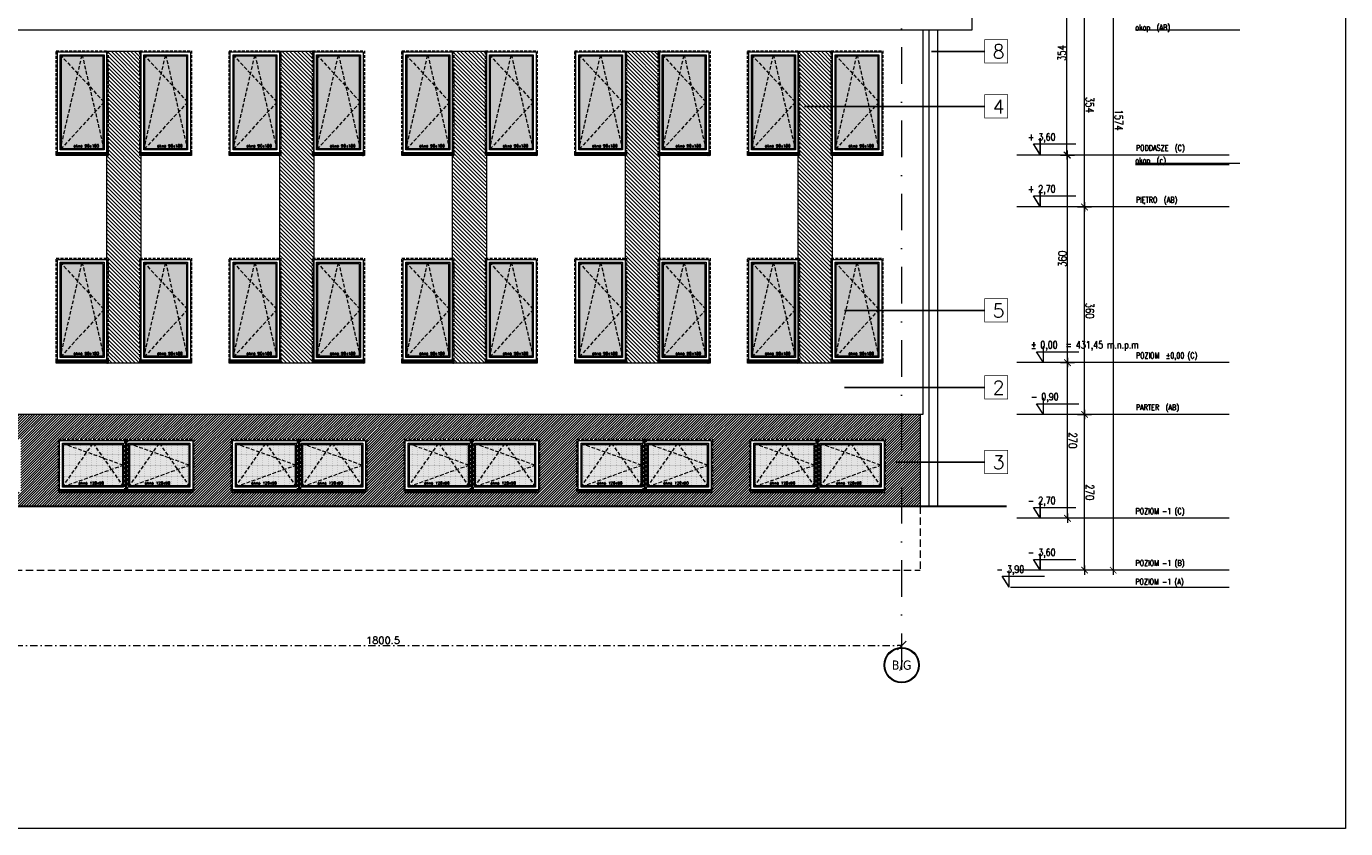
# Model space of a CAD drawing. Header units: millimetres. Extents: x 28291 to 177760, y -399809 to -170937.
# Tile 80 of 256: x 62292 to 64582, y -202902 to -201511. Entities that reach past the tile are written whole.
import ezdxf
from ezdxf.enums import TextEntityAlignment as Align

# ---------------------------------------------------------------- set-up
doc = ezdxf.new("R2010")
doc.units = ezdxf.units.MM
for name, pattern in [('CACHE', [9.525, 6.35, -3.175]), ('CARKOVANA', [7.5, 5, -2.5]), ('DASHDOT', [25.4, 12.7, -6.35, 0, -6.35]), ('HIDDEN', [9.525, 6.35, -3.175])]:
    doc.linetypes.add(name, pattern=pattern)
doc.layers.get('0').update_dxf_attribs({"lineweight": 0})
for name, color, linetype, lineweight, true_color in [('!! 0_ Istn-okna - wymienione', 9, 'Continuous', 13, 0x808080), ('!! 1_ELEWACJA KOLOR', 7, 'Continuous', 13, 0x6888bb), ('!! 2_ELEWACJA COKÓŁ', 9, 'Continuous', 13, 0x808080)]:
    doc.layers.add(name, color=color, linetype=linetype, lineweight=lineweight, true_color=true_color)
for name, color, linetype, lineweight in [('!! 0_ Istn-sciany', 3, 'Continuous', 30), ('!! 0_ WIDOK ELEWACJA', 4, 'Continuous', 0), ('!! 0_Istn-cienka', 4, 'Continuous', 9), ('!! 0_Osie', 1, 'DASHDOT', 13), ('!! 1  WYDZIELENIE PPOŻ', 252, 'Continuous', 0), ('!! 1_Hatch dach', 252, 'Continuous', 5), ('!! 2_NOWE OKNA WIDOk - remont', 140, 'Continuous', 5), ('!! 2_posadzki winyle 2', 43, 'Continuous', 9), ('!! 2_TYNK OBRYS', 252, 'Continuous', 13), ('0-osie-liniA', 14, 'DASHDOT', 5), ('0-osie-tx', 66, 'Continuous', 9), ('0-rzedne-blok', 62, 'Continuous', 13)]:
    doc.layers.add(name, color=color, linetype=linetype, lineweight=lineweight)
for name, color, linetype, lineweight, plot in [('!! 0_bloki rzędnych', 7, 'Continuous', 0, False), ('!! 0_ramki', 66, 'Continuous', 9, False), ('ND', 240, 'Continuous', 0, False)]:
    doc.layers.add(name, color=color, linetype=linetype, lineweight=lineweight, plot=plot)
doc.layers.add('!!_1  OPISY ELEWACJE', color=250, linetype='Continuous')
doc.styles.add('DEUTSCH', font='SIMPLEX8')
doc.styles.add('SIMPLEX', font='simplex.shx', dxfattribs={"width": 0.77})
doc.styles.add('TAHOMA', font='tahoma.ttf')
doc.styles.add('TXT', font='simplex.shx')
doc.dimstyles.new('DIM50', dxfattribs={"dimscale": 5, "dimtxt": 2.5, "dimasz": 1.5, "dimexe": 0, "dimexo": 0, "dimgap": 0.5, "dimtad": 1, "dimdec": 4, "dimrnd": 0.5, "dimdsep": 46, "dimtxsty": 'TXT', "dimblk1": 'TICK1', "dimblk2": 'TICK1', "dimsah": 1, "dimcen": 0, "dimse1": 1, "dimse2": 1, "dimclrd": 1, "dimclre": 7, "dimclrt": 9, "dimadec": 0, "dimazin": 0, "dimtfac": 1, "dimtdec": 4, "dimtmove": 2, "dimatfit": 3, "dimldrblk": 'TICK1', "dimfxl": 1, "dimtolj": 1, "dimarcsym": 0})
doc.dimstyles.new('OL PB 100', dxfattribs={"dimscale": 4, "dimtxt": 3.5, "dimasz": 0.2, "dimexe": 10, "dimexo": 10, "dimgap": 0.5, "dimtad": 1, "dimdec": 1, "dimrnd": 0.5, "dimzin": 9, "dimdsep": 46, "dimtxsty": 'SIMPLEX', "dimblk": 'thick_MSz', "dimcen": 0.05, "dimdle": 8, "dimse1": 1, "dimse2": 1, "dimclrd": 256, "dimclre": 256, "dimclrt": 3, "dimadec": 1, "dimazin": 2, "dimtfac": 1, "dimtdec": 1, "dimtix": 1, "dimtofl": 0, "dimtmove": 2, "dimatfit": 3, "dimldrblk": 'thick_MSz', "dimfxl": 10, "dimfxlon": 1, "dimtolj": 1, "dimlwd": -1, "dimlwe": -1, "dimarcsym": 0})
pattern_1 = [(315, (4038.4983, 39195.6034), (3.367596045, 3.367596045), [])]

# ---------------------------------------------------------------- blocks, each defined once
blk = doc.blocks.new('thick_MSz')
for p, q in [((-10, 0), (10, 0)), ((0, 15), (0, -15))]:
    blk.add_line(p, q)
at = {"const_width": 2, "elevation": 2}
blk.add_lwpolyline([(-7.1, -7.1), (7.1, 7.1)], dxfattribs=at)
blk = doc.blocks.new('*D3793')
at = {"layer": 'DEFPOINTS', "color": 0, "ltscale": 100, "transparency": 16777216}
for p in [(15576.3, 8739.9), (15576.3, 8648.5), (15846.3, 8648.5)]:
    blk.add_point(p, dxfattribs=at)
at = {"layer": 'ND', "ltscale": 100, "transparency": 16777216}
blk.add_line((15845.5, 8739.9), (15577.1, 8739.9), dxfattribs=at)
at = {"layer": 'ND', "ltscale": 100, "transparency": 16777216, "xscale": 0.8, "yscale": 0.8, "zscale": 0.8}
for p, rotation in [((15576.3, 8739.9), 180.0000000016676), ((15846.3, 8739.9), 1.667546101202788e-09)]:
    blk.add_blockref('thick_MSz', p, dxfattribs=dict(at, rotation=rotation))
at = {"layer": 'ND', "color": 3, "ltscale": 100, "transparency": 16777216, "insert": (15711.3, 8748.9), "char_height": 14, "attachment_point": 5, "rotation": 0, "style": 'SIMPLEX'}
blk.add_mtext('\\A1;270', dxfattribs=at)
blk = doc.blocks.new('D_kota')
for p, q in [((8.7, 0), (8.7, 23)), ((-0.8, 15), (8.7, 15)), ((8.7, 0), (-0.8, 15))]:
    blk.add_line(p, q)
blk.add_lwpolyline([(-0.8, 15), (57.9, 15)])
at = {"style": 'DEUTSCH', "width": 0.8}
blk.add_attdef('POZ.ARCH', (7.3, 19.7), '', height=10, dxfattribs=at)
blk = doc.blocks.new('*D3794')
at = {"layer": 'DEFPOINTS', "color": 0, "ltscale": 100, "transparency": 16777216}
for p in [(15846.3, 8789.5), (14272.3, 8752.2), (15846.3, 8606.6)]:
    blk.add_point(p, dxfattribs=at)
at = {"layer": 'ND', "ltscale": 100, "transparency": 16777216}
blk.add_line((14273.1, 8789.5), (15845.5, 8789.5), dxfattribs=at)
at = {"layer": 'ND', "ltscale": 100, "transparency": 16777216, "xscale": 0.8, "yscale": 0.8, "zscale": 0.8}
for p, rotation in [((14272.3, 8789.5), 180.0000000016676), ((15846.3, 8789.5), 1.667517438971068e-09)]:
    blk.add_blockref('thick_MSz', p, dxfattribs=dict(at, rotation=rotation))
at = {"layer": 'ND', "color": 3, "ltscale": 100, "transparency": 16777216, "insert": (15065.7, 8799.5), "char_height": 14, "attachment_point": 5, "rotation": 0, "style": 'SIMPLEX'}
blk.add_mtext('\\A1;1574', dxfattribs=at)
blk = doc.blocks.new('*D3795')
at = {"layer": 'DEFPOINTS', "color": 0, "ltscale": 100, "transparency": 16777216}
for p in [(15216.3, 8739.9), (15216.3, 8648.5), (15576.3, 8648.5)]:
    blk.add_point(p, dxfattribs=at)
at = {"layer": 'ND', "ltscale": 100, "transparency": 16777216}
blk.add_line((15575.5, 8739.9), (15217.1, 8739.9), dxfattribs=at)
at = {"layer": 'ND', "ltscale": 100, "transparency": 16777216, "xscale": 0.8, "yscale": 0.8, "zscale": 0.8}
for p, rotation in [((15216.3, 8739.9), 180.0000000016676), ((15576.3, 8739.9), 1.667546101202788e-09)]:
    blk.add_blockref('thick_MSz', p, dxfattribs=dict(at, rotation=rotation))
at = {"layer": 'ND', "color": 3, "ltscale": 100, "transparency": 16777216, "insert": (15396.3, 8748.9), "char_height": 14, "attachment_point": 5, "rotation": 0, "style": 'SIMPLEX'}
blk.add_mtext('\\A1;360', dxfattribs=at)
blk = doc.blocks.new('*D3796')
at = {"layer": 'DEFPOINTS', "color": 0, "ltscale": 100, "transparency": 16777216}
for p in [(14862.3, 8739.9), (14862.3, 8648.6), (15216.3, 8648.5)]:
    blk.add_point(p, dxfattribs=at)
at = {"layer": 'ND', "ltscale": 100, "transparency": 16777216}
blk.add_line((15215.5, 8739.9), (14863.1, 8739.9), dxfattribs=at)
at = {"layer": 'ND', "ltscale": 100, "transparency": 16777216, "xscale": 0.8, "yscale": 0.8, "zscale": 0.8}
for p, rotation in [((14862.3, 8739.9), 180.0000000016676), ((15216.3, 8739.9), 1.667546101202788e-09)]:
    blk.add_blockref('thick_MSz', p, dxfattribs=dict(at, rotation=rotation))
at = {"layer": 'ND', "color": 3, "ltscale": 100, "transparency": 16777216, "insert": (15039.3, 8748.9), "char_height": 14, "attachment_point": 5, "rotation": 0, "style": 'SIMPLEX'}
blk.add_mtext('\\A1;354', dxfattribs=at)
blk = doc.blocks.new('*D3798')
at = {"layer": 'DEFPOINTS', "color": 0, "ltscale": 100, "transparency": 16777216}
for p in [(15486.3, 8710.4), (15486.3, 8648.5), (15756.3, 8648.5)]:
    blk.add_point(p, dxfattribs=at)
at = {"layer": 'ND', "ltscale": 100, "transparency": 16777216}
blk.add_line((15755.5, 8710.4), (15487.1, 8710.4), dxfattribs=at)
at = {"layer": 'ND', "ltscale": 100, "transparency": 16777216, "xscale": 0.8, "yscale": 0.8, "zscale": 0.8}
for p, rotation in [((15486.3, 8710.4), 180.0000000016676), ((15756.3, 8710.4), 1.667546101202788e-09)]:
    blk.add_blockref('thick_MSz', p, dxfattribs=dict(at, rotation=rotation))
at = {"layer": 'ND', "color": 3, "ltscale": 100, "transparency": 16777216, "insert": (15621.3, 8719.4), "char_height": 14, "attachment_point": 5, "rotation": 0, "style": 'SIMPLEX'}
blk.add_mtext('\\A1;270', dxfattribs=at)
blk = doc.blocks.new('*D3799')
at = {"layer": 'DEFPOINTS', "color": 0, "ltscale": 100, "transparency": 16777216}
for p in [(15126.3, 8710.4), (15126.3, 8648.5), (15486.3, 8648.5)]:
    blk.add_point(p, dxfattribs=at)
at = {"layer": 'ND', "ltscale": 100, "transparency": 16777216}
blk.add_line((15485.5, 8710.4), (15127.1, 8710.4), dxfattribs=at)
at = {"layer": 'ND', "ltscale": 100, "transparency": 16777216, "xscale": 0.8, "yscale": 0.8, "zscale": 0.8, "rotation": 180}
blk.add_blockref('thick_MSz', (15126.3, 8710.4), dxfattribs=at)
at = {"layer": 'ND', "ltscale": 100, "transparency": 16777216, "xscale": 0.8, "yscale": 0.8, "zscale": 0.8}
blk.add_blockref('thick_MSz', (15486.3, 8710.4), dxfattribs=at)
at = {"layer": 'ND', "color": 3, "ltscale": 100, "transparency": 16777216, "insert": (15306.3, 8701.4), "char_height": 14, "attachment_point": 5, "rotation": 180, "style": 'SIMPLEX'}
blk.add_mtext('\\A1;360', dxfattribs=at)
blk = doc.blocks.new('*D3791')
at = {"layer": 'DEFPOINTS', "color": 0, "ltscale": 100, "transparency": 16777216}
for p in [(14772.3, 8709.4), (14772.3, 8648.5), (15126.3, 8648.5)]:
    blk.add_point(p, dxfattribs=at)
at = {"layer": 'ND', "ltscale": 100, "transparency": 16777216}
blk.add_line((15125.5, 8709.4), (14773.1, 8709.4), dxfattribs=at)
at = {"layer": 'ND', "ltscale": 100, "transparency": 16777216, "xscale": 0.8, "yscale": 0.8, "zscale": 0.8, "rotation": 180}
blk.add_blockref('thick_MSz', (14772.3, 8709.4), dxfattribs=at)
at = {"layer": 'ND', "ltscale": 100, "transparency": 16777216, "xscale": 0.8, "yscale": 0.8, "zscale": 0.8}
blk.add_blockref('thick_MSz', (15126.3, 8709.4), dxfattribs=at)
at = {"layer": 'ND', "color": 3, "ltscale": 100, "transparency": 16777216, "insert": (14949.3, 8700.4), "char_height": 14, "attachment_point": 5, "rotation": 180, "style": 'SIMPLEX'}
blk.add_mtext('\\A1;354', dxfattribs=at)
blk = doc.blocks.new('okno 90x180')
at = {"layer": '!! 1_Hatch dach', "true_color": 0x575757}
h = blk.add_hatch(dxfattribs=at)
h.set_pattern_fill('DOTS', color=251)
h.set_pattern_definition([(0, (-9632.3096, -11392.1331), (0.79375, 1.5875), [0, -1.5875])])
h.paths.add_polyline_path([(9, -10), (81, -10), (81, -171), (9, -171)])
at = {"layer": '!! 2_posadzki winyle 2'}
h = blk.add_hatch(dxfattribs=at)
h.set_pattern_fill('ANSI31', color=252, scale=0.2)
h.paths.add_polyline_path([(0, -178), (90, -178), (90, -183), (0, -183)])
at = {"layer": '!! 0_ Istn-okna - wymienione', "linetype": 'CARKOVANA', "lineweight": 5}
blk.add_lwpolyline([(0, -1), (90, -1), (90, -180), (0, -180)], close=True, dxfattribs=at)
at = {"layer": '!! 0_ Istn-okna - wymienione'}
for points in [[(2, -3), (88, -3), (88, -178), (2, -178)], [(7, -8), (83, -8), (83, -173), (7, -173)], [(9, -10), (81, -10), (81, -171), (9, -171)], [(0, -178), (90, -178), (90, -183), (0, -183)]]:
    blk.add_lwpolyline(points, close=True, dxfattribs=at)
at = {"layer": '!! 1_Hatch dach', "color": 251, "linetype": 'CACHE', "true_color": 0x575757}
for points in [[(7, -173), (45, -8), (83, -173)], [(7, -8), (83, -90), (7, -173)]]:
    blk.add_lwpolyline(points, dxfattribs=at)
at = {"insert": (30.1, -163.6), "char_height": 5, "attachment_point": 1, "style": 'TXT'}
blk.add_mtext_dynamic_manual_height_columns('okno 90x180', width=52.63, gutter_width=75, heights=[0], dxfattribs=at)
blk = doc.blocks.new('okno 115x115')
at = {"layer": '!! 1_Hatch dach', "true_color": 0x575757}
h = blk.add_hatch(dxfattribs=at)
h.set_pattern_fill('DOTS', color=251, angle=360)
h.set_pattern_definition([(360, (-21873.4686, 1906.5186), (0.79375, 1.5875), [0, -1.5875])])
h.paths.add_polyline_path([(-12259.7, 13266.7), (-12157.7, 13266.7), (-12157.7, 13194.7), (-12259.7, 13194.7)])
h = blk.add_hatch(dxfattribs=at)
h.set_pattern_fill('ANSI31', color=251, scale=0.2, angle=360)
h.paths.add_polyline_path([(-12264.2, 13187.7), (-12153.2, 13187.7), (-12153.2, 13182.7), (-12264.2, 13182.7)])
at = {"layer": '!! 0_ Istn-okna - wymienione', "linetype": 'CARKOVANA', "lineweight": 5}
blk.add_lwpolyline([(-12268.7, 13275.7), (-12148.7, 13275.7), (-12148.7, 13185.7), (-12268.7, 13185.7)], close=True, dxfattribs=at)
at = {"layer": '!! 0_ Istn-okna - wymienione'}
for points in [[(-12266.7, 13273.7), (-12150.7, 13273.7), (-12150.7, 13187.7), (-12266.7, 13187.7)], [(-12261.7, 13268.7), (-12155.7, 13268.7), (-12155.7, 13192.7), (-12261.7, 13192.7)], [(-12259.7, 13266.7), (-12157.7, 13266.7), (-12157.7, 13194.7), (-12259.7, 13194.7)], [(-12266.7, 13187.7), (-12150.7, 13187.7), (-12150.7, 13182.7), (-12266.7, 13182.7)]]:
    blk.add_lwpolyline(points, close=True, dxfattribs=at)
at = {"layer": '!! 1_Hatch dach', "color": 251, "linetype": 'CACHE', "true_color": 0x575757}
for points in [[(-12261.7, 13192.7), (-12208.7, 13268.7), (-12155.7, 13192.7)], [(-12261.7, 13268.7), (-12155.7, 13230.7), (-12261.7, 13192.7)]]:
    blk.add_lwpolyline(points, dxfattribs=at)
at = {"insert": (-12234.1, 13202.1), "char_height": 5, "attachment_point": 1, "style": 'TXT'}
blk.add_mtext_dynamic_manual_height_columns('okno 120x90', width=52.63, gutter_width=75, heights=[0], dxfattribs=at)
blk = doc.blocks.new('*U80')
h = blk.add_hatch(color=256)
edge = h.paths.add_edge_path()
edge.add_arc((0, 0), 30.6, 0, 360)
edge = h.paths.add_edge_path(flags=17)
edge.add_arc((0, 0), 29.4, 0, 360)
for radius in [30.6, 29.4]:
    blk.add_circle((0, 0), radius)
at = {"style": 'TAHOMA', "flags": 8}
blk.add_attdef('ANSICHTSNUMMER', text='', height=16, dxfattribs=at).set_placement((0, 0), align=Align.MIDDLE_CENTER)
blk = doc.blocks.new('TICK1')
at = {"color": 2}
blk.add_line((-1, -1), (1, 1), dxfattribs=at)
at = {"color": 0}
for p, q in [((0, 0), (-1, 0)), ((0, -1.4), (0, 1.4))]:
    blk.add_line(p, q, dxfattribs=at)
blk = doc.blocks.new('*D3670')
at = {"color": 1, "lineweight": -2, "transparency": 16777216}
blk.add_line((62018.6, -202584.2), (63804.1, -202584.2), dxfattribs=at)
at = {"layer": 'DEFPOINTS', "color": 0, "transparency": 16777216}
for p in [(62011.1, -202584.2), (63811.6, -202584.2), (63811.6, -202584.2)]:
    blk.add_point(p, dxfattribs=at)
at = {"color": 1, "lineweight": -2, "transparency": 16777216, "xscale": 7.5, "yscale": 7.5, "zscale": 7.5, "rotation": 180}
blk.add_blockref('TICK1', (62011.1, -202584.2), dxfattribs=at)
at = {"color": 1, "lineweight": -2, "transparency": 16777216, "xscale": 7.5, "yscale": 7.5, "zscale": 7.5}
blk.add_blockref('TICK1', (63811.6, -202584.2), dxfattribs=at)
at = {"color": 9, "transparency": 16777216, "insert": (62911.3, -202575.4), "char_height": 12.5, "attachment_point": 5, "style": 'TXT'}
blk.add_mtext('\\A1;1800.5', dxfattribs=at)
blk = doc.blocks.new('rzędne elewacje 2')
at = {"layer": '0-rzedne-blok'}
for p, q in [((45385.6, -192844.4), (45385.6, -192773.7)), ((45385.6, -192907), (45385.6, -192784.5)), ((45415.6, -192907), (45415.6, -192784.5)), ((45505.6, -192907), (45505.6, -192784.5)), ((45685.6, -192907), (45685.6, -192784.5)), ((45775.6, -192907), (45775.6, -192784.5)), ((46045.6, -192907), (46045.6, -192784.5)), ((46135.6, -192907), (46135.6, -192784.5)), ((45385.6, -193153), (45385.6, -192973.3)), ((45415.6, -193153), (45415.6, -192973.3)), ((45505.6, -193153), (45505.6, -192973.3)), ((45685.6, -193153), (45685.6, -192973.3)), ((45775.6, -193153), (45775.6, -192973.3)), ((46045.6, -193153), (46045.6, -192973.3)), ((46135.6, -193153), (46135.6, -192973.3)), ((46118.7, -193153), (46118.7, -192990.2)), ((46352, -193153), (46352, -192990.2))]:
    blk.add_line(p, q, dxfattribs=at)
ref = blk.add_blockref('D_kota', (45386.4, -192760.2), dxfattribs=dict(at, xscale=1.250000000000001, yscale=1.250000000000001, zscale=1.250000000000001, rotation=269.9999999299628))
ref.add_attrib('POZ.ARCH', '- 3,90', (45411, -192749.3), dxfattribs={"layer": '0', "height": 12.5, "rotation": 270, "style": 'DEUTSCH', "width": 0.8})
ref = blk.add_blockref('D_kota', (45415.6, -192814.4), dxfattribs=dict(at, xscale=1.250000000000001, yscale=1.250000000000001, zscale=1.250000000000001, rotation=269.9999999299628))
ref.add_attrib('POZ.ARCH', '- 3,60', (45440.2, -192803.6), dxfattribs={"layer": '0', "height": 12.5, "rotation": 270, "style": 'DEUTSCH', "width": 0.8})
ref = blk.add_blockref('D_kota', (45505.6, -192814.4), dxfattribs=dict(at, xscale=1.250000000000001, yscale=1.250000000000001, zscale=1.250000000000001, rotation=269.9999999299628))
ref.add_attrib('POZ.ARCH', '- 2,70', (45530.2, -192803.6), dxfattribs={"layer": '0', "height": 12.5, "rotation": 270, "style": 'DEUTSCH', "width": 0.8})
ref = blk.add_blockref('D_kota', (45685.6, -192819.8), dxfattribs=dict(at, xscale=1.250000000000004, yscale=1.250000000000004, zscale=1.250000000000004, rotation=269.9999999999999))
ref.add_attrib('POZ.ARCH', '- 0,90  ', (45710.2, -192809), dxfattribs={"layer": '0', "height": 12.5, "rotation": 270, "style": 'DEUTSCH', "width": 0.8})
ref = blk.add_blockref('D_kota', (45775.6, -192819.8), dxfattribs=dict(at, xscale=1.250000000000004, yscale=1.250000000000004, zscale=1.250000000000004, rotation=269.9999999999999))
ref.add_attrib('POZ.ARCH', '%%p 0,00  = 431,45 m.n.p.m', (45800.2, -192809), dxfattribs={"layer": '0', "height": 12.5, "rotation": 270, "style": 'DEUTSCH', "width": 0.8})
ref = blk.add_blockref('D_kota', (46046.1, -192814.4), dxfattribs=dict(at, xscale=1.250000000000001, yscale=1.250000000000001, zscale=1.250000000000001, rotation=269.9999999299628))
ref.add_attrib('POZ.ARCH', '+ 2,70', (46070.7, -192803.6), dxfattribs={"layer": '0', "height": 12.5, "rotation": 270, "style": 'DEUTSCH', "width": 0.8})
ref = blk.add_blockref('D_kota', (46136.1, -192814.4), dxfattribs=dict(at, xscale=1.250000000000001, yscale=1.250000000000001, zscale=1.250000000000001, rotation=269.9999999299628))
ref.add_attrib('POZ.ARCH', '+ 3,60', (46160.7, -192803.6), dxfattribs={"layer": '0', "height": 12.5, "rotation": 270, "style": 'DEUTSCH', "width": 0.8})
at = {"layer": '0-rzedne-blok', "style": 'SIMPLEX', "width": 0.77}
for s, p in [('POZIOM -1 (A)', (45390.6, -192990.1, 0)), ('POZIOM -1 (B)', (45423, -192990.4, 0)), ('POZIOM -1 (C)', (45513, -192990.4, 0)), ('PARTER  (AB)', (45693, -192991.2, 0)), ('POZIOM  %%P0,00 (C)', (45783, -192991.2, 0)), ('PIĘTRO  (AB)', (46053, -192991.2, 0)), ('okap  (c)', (46121.3, -192990.2)), ('PODDASZE  (C)', (46143, -192991.2, 0)), ('okap  (AB)', (46352, -192990.2))]:
    blk.add_text(s, height=10, rotation=270, dxfattribs=at).set_placement(p)
blk = doc.blocks.new('POZIOMY BLOK')
for p, q in [((14909.91, 9009.49), (14909.91, 8828.06)), ((15140.67, 9009.49), (15140.67, 8828.06)), ((15756.32, 8984.49), (15756.32, 8664.25)), ((15846.32, 8984.49), (15846.32, 8664.25)), ((15876.32, 8984.49), (15876.32, 8664.25)), ((15126.32, 8934), (15126.32, 8664.25)), ((15216.32, 8934), (15216.32, 8664.25)), ((15486.32, 8934), (15486.32, 8664.25)), ((15576.32, 8934), (15576.32, 8664.25)), ((15876.32, 8682.25), (15876.32, 8611.49))]:
    blk.add_line(p, q)
at = {"layer": '0-rzedne-blok'}
ref = blk.add_blockref('D_kota', (15125.85, 8652.26), dxfattribs=dict(at, xscale=1.250000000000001, yscale=1.250000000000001, zscale=1.250000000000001, rotation=89.99999992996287))
ref.add_attrib('POZ.ARCH', '+ 3,60', (15101.27, 8641.44), dxfattribs={"layer": '0', "height": 12.5, "rotation": 90, "style": 'DEUTSCH', "width": 0.8})
ref = blk.add_blockref('D_kota', (15215.85, 8652.26), dxfattribs=dict(at, xscale=1.250000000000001, yscale=1.250000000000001, zscale=1.250000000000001, rotation=89.99999992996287))
ref.add_attrib('POZ.ARCH', '+ 2,70', (15191.27, 8641.44), dxfattribs={"layer": '0', "height": 12.5, "rotation": 90, "style": 'DEUTSCH', "width": 0.8})
ref = blk.add_blockref('D_kota', (15486.32, 8657.67), dxfattribs=dict(at, xscale=1.250000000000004, yscale=1.250000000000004, zscale=1.250000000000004, rotation=90))
ref.add_attrib('POZ.ARCH', '%%p 0,00  ', (15461.74, 8646.85), dxfattribs={"layer": '0', "height": 12.5, "rotation": 90, "style": 'DEUTSCH', "width": 0.8})
ref = blk.add_blockref('D_kota', (15576.32, 8657.67), dxfattribs=dict(at, xscale=1.250000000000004, yscale=1.250000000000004, zscale=1.250000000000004, rotation=90))
ref.add_attrib('POZ.ARCH', '- 0,90  ', (15551.74, 8646.85), dxfattribs={"layer": '0', "height": 12.5, "rotation": 90, "style": 'DEUTSCH', "width": 0.8})
ref = blk.add_blockref('D_kota', (15756.32, 8652.26), dxfattribs=dict(at, xscale=1.250000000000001, yscale=1.250000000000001, zscale=1.250000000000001, rotation=89.99999992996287))
ref.add_attrib('POZ.ARCH', '- 2,70', (15731.74, 8641.44), dxfattribs={"layer": '0', "height": 12.5, "rotation": 90, "style": 'DEUTSCH', "width": 0.8})
ref = blk.add_blockref('D_kota', (15846.32, 8652.26), dxfattribs=dict(at, xscale=1.250000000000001, yscale=1.250000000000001, zscale=1.250000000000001, rotation=89.99999992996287))
ref.add_attrib('POZ.ARCH', '- 3,60', (15821.74, 8641.44), dxfattribs={"layer": '0', "height": 12.5, "rotation": 90, "style": 'DEUTSCH', "width": 0.8})
ref = blk.add_blockref('D_kota', (15875.5, 8597.99), dxfattribs=dict(at, xscale=1.250000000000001, yscale=1.250000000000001, zscale=1.250000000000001, rotation=89.99999992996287))
ref.add_attrib('POZ.ARCH', '- 3,90', (15850.92, 8587.16), dxfattribs={"layer": '0', "height": 12.5, "rotation": 90, "style": 'DEUTSCH', "width": 0.8})
at = {"style": 'SIMPLEX', "width": 0.77}
for s, p in [('POZIOM  %%P0,00 (C)', (15478.99, 8829.03, -0.04)), ('PODDASZE  (C)', (15118.99, 8829.03, -0.04)), ('PIĘTRO  (AB)', (15208.99, 8829.03, -0.04)), ('PARTER  (AB)', (15568.99, 8829.03, -0.04)), ('POZIOM -1 (C)', (15748.99, 8828.23, -0.04)), ('POZIOM -1 (B)', (15838.99, 8828.23, -0.04)), ('POZIOM -1 (A)', (15871.38, 8827.97, -0.04)), ('okap  (AB)', (14909.91, 8828.06)), ('okap  (c)', (15140.67, 8828.06))]:
    blk.add_text(s, height=10, rotation=90, dxfattribs=at).set_placement(p)
at = {"layer": 'ND', "ltscale": 100}
dim = blk.add_linear_dim(base=(15846.32, 8789.48), p1=(14272.32, 8752.23), p2=(15846.32, 8606.6), angle=180, dimstyle='OL PB 100', dxfattribs=at)
dim.commit()
dim.dimension.update_dxf_attribs({"geometry": '*D3794', "text_midpoint": (15065.71, 8799.48), "dimtype": 160})
for base, p1, p2, picture, middle in [((14862.32, 8739.89), (15216.32, 8648.52), (14862.32, 8648.65), '*D3796', (15039.32, 8748.89)), ((15216.32, 8739.89), (15576.32, 8648.52), (15216.32, 8648.52), '*D3795', (15396.32, 8748.89)), ((15576.32, 8739.89), (15846.32, 8648.52), (15576.32, 8648.52), '*D3793', (15711.32, 8748.89)), ((15486.32, 8710.39), (15756.32, 8648.52), (15486.32, 8648.52), '*D3798', (15621.32, 8719.39)), ((14772.32, 8709.43), (15126.32, 8648.52), (14772.32, 8648.52), '*D3791', (14949.32, 8700.43)), ((15126.32, 8710.39), (15486.32, 8648.52), (15126.32, 8648.52), '*D3799', (15306.32, 8701.39))]:
    dim = blk.add_linear_dim(base=base, p1=p1, p2=p2, angle=180, dimstyle='OL PB 100', dxfattribs=at)
    dim.commit()
    dim.dimension.update_dxf_attribs({"geometry": picture, "text_midpoint": middle})
blk = doc.blocks.new('BLOK OSIE ABC PD')
at = {"layer": '0-osie-liniA', "ltscale": 5}
blk.add_lwpolyline([(63811.56735, -200656.87852), (63811.56735, -202649.32309)], dxfattribs=at)
at = {"layer": '0-osie-tx'}
ref = blk.add_blockref('*U80', (63811.56735, -202618.4495), dxfattribs=dict(at, rotation=180))
ref.add_attrib('ANSICHTSNUMMER', 'B/G', dxfattribs={"layer": '0', "height": 16, "style": 'TAHOMA', "flags": 8}).set_placement((63811.56735, -202618.4495), align=Align.MIDDLE_CENTER)
dim = blk.add_linear_dim(base=(63811.56735, -202584.18737), p1=(62011.06735, -202584.18737), p2=(63811.56735, -202584.18737), angle=180, dimstyle='DIM50')
dim.commit()
dim.dimension.update_dxf_attribs({"geometry": '*D3670', "text_midpoint": (62911.31735, -202575.43737)})

msp = doc.modelspace()

# ---------------------------------------------------------------- hatches: boundary and pattern name
at = {"layer": '!! 1_ELEWACJA KOLOR', "true_color": 0x4f5358}
h = msp.add_hatch(dxfattribs=at)
h.set_pattern_fill('ANSI31', color=251, scale=1.5, angle=-90)
h.set_pattern_definition(pattern_1)
h.paths.add_polyline_path([(62432.06735, -201553.74713), (62491.06735, -201553.74713), (62491.06735, -202094.74713), (62432.06735, -202094.74713)])
h = msp.add_hatch(dxfattribs=at)
h.set_pattern_fill('ANSI31', color=251, scale=1.5, angle=-90)
h.set_pattern_definition(pattern_1)
h.paths.add_polyline_path([(62732.06735, -201553.74713), (62791.06735, -201553.74713), (62791.06735, -202094.74713), (62732.06735, -202094.74713)])
h = msp.add_hatch(dxfattribs=at)
h.set_pattern_fill('ANSI31', color=251, scale=1.5, angle=-90)
h.set_pattern_definition(pattern_1)
h.paths.add_polyline_path([(63032.06735, -201553.74713), (63091.06735, -201553.74713), (63091.06735, -202094.74713), (63032.06735, -202094.74713)])
h = msp.add_hatch(dxfattribs=at)
h.set_pattern_fill('ANSI31', color=251, scale=1.5, angle=-90)
h.set_pattern_definition(pattern_1)
h.paths.add_polyline_path([(63332.06735, -201553.74713), (63391.06735, -201553.74713), (63391.06735, -202094.74713), (63332.06735, -202094.74713)])
h = msp.add_hatch(dxfattribs=at)
h.set_pattern_fill('ANSI31', color=251, scale=1.5, angle=-90)
h.set_pattern_definition(pattern_1)
h.paths.add_polyline_path([(63632.06735, -201553.74713), (63691.06735, -201553.74713), (63691.06735, -202094.74713), (63632.06735, -202094.74713)])
at = {"layer": '!! 2_ELEWACJA COKÓŁ', "true_color": 0x2b2b2c}
h = msp.add_hatch(dxfattribs=at)
h.set_pattern_fill('ANSI31', color=250)
h.paths.add_polyline_path([(63843.56735, -202183.74713), (62043.56735, -202183.74713), (62043.56735, -202343.32922), (63843.56735, -202343.32922)])
h.paths.add_polyline_path([(63250.56735, -202226.74713), (63365.56735, -202226.74713), (63482.56735, -202226.74713), (63482.56735, -202318.74713), (63250.56735, -202318.74713)], flags=16)
h.paths.add_polyline_path([(63252.56735, -202228.74713), (63363.56735, -202228.74713), (63363.56735, -202314.74713), (63252.56735, -202314.74713)], flags=0)
h.paths.add_polyline_path([(63257.56735, -202233.74713), (63358.56735, -202233.74713), (63358.56735, -202309.74713), (63257.56735, -202309.74713)], flags=0)
h.paths.add_polyline_path([(63262.88314, -202235.74713), (63306.7384, -202235.74713), (63308.06735, -202233.74713), (63309.3963, -202235.74713), (63356.56735, -202235.74713), (63356.56735, -202270.99465), (63358.56735, -202271.74713), (63356.56735, -202272.4996), (63356.56735, -202306.73722), (63357.2384, -202307.74713), (63262.88314, -202307.74713), (63257.56735, -202309.74713), (63259.56735, -202306.73722), (63259.56735, -202234.4996)], flags=0)
h.paths.add_polyline_path([(63182.56735, -202318.74713), (62950.56735, -202318.74713), (62950.56735, -202226.74713), (63065.56735, -202226.74713), (63182.56735, -202226.74713)], flags=16)
h.paths.add_polyline_path([(63178.56735, -202228.74713), (63178.56735, -202314.74713), (63067.56735, -202314.74713), (63067.56735, -202228.74713)], flags=0)
h.paths.add_polyline_path([(63173.56735, -202233.74713), (63173.56735, -202309.74713), (63072.56735, -202309.74713), (63072.56735, -202233.74713)], flags=0)
h.paths.add_polyline_path([(63171.56735, -202235.74713), (63171.56735, -202270.99465), (63173.56735, -202271.74713), (63171.56735, -202272.4996), (63171.56735, -202306.73722), (63172.2384, -202307.74713), (63077.88314, -202307.74713), (63072.56735, -202309.74713), (63074.56735, -202306.73722), (63074.56735, -202234.4996), (63077.88314, -202235.74713), (63121.7384, -202235.74713), (63123.06735, -202233.74713), (63124.3963, -202235.74713)], flags=0)
h.paths.add_polyline_path([(63367.56735, -202228.74713), (63478.56735, -202228.74713), (63478.56735, -202314.74713), (63367.56735, -202314.74713)], flags=0)
h.paths.add_polyline_path([(63372.56735, -202233.74713), (63473.56735, -202233.74713), (63473.56735, -202309.74713), (63372.56735, -202309.74713)], flags=0)
h.paths.add_polyline_path([(63377.88314, -202235.74713), (63421.7384, -202235.74713), (63423.06735, -202233.74713), (63424.3963, -202235.74713), (63471.56735, -202235.74713), (63471.56735, -202270.99465), (63473.56735, -202271.74713), (63471.56735, -202272.4996), (63471.56735, -202306.73722), (63472.2384, -202307.74713), (63377.88314, -202307.74713), (63372.56735, -202309.74713), (63374.56735, -202306.73722), (63374.56735, -202234.4996)], flags=0)
h.paths.add_polyline_path([(63063.56735, -202228.74713), (63063.56735, -202314.74713), (62952.56735, -202314.74713), (62952.56735, -202228.74713)], flags=0)
h.paths.add_polyline_path([(63058.56735, -202233.74713), (63058.56735, -202309.74713), (62957.56735, -202309.74713), (62957.56735, -202233.74713)], flags=0)
h.paths.add_polyline_path([(63056.56735, -202235.74713), (63056.56735, -202270.99465), (63058.56735, -202271.74713), (63056.56735, -202272.4996), (63056.56735, -202306.73722), (63057.2384, -202307.74713), (62962.88314, -202307.74713), (62957.56735, -202309.74713), (62959.56735, -202306.73722), (62959.56735, -202234.4996), (62962.88314, -202235.74713), (63006.7384, -202235.74713), (63008.06735, -202233.74713), (63009.3963, -202235.74713)], flags=0)
h.paths.add_polyline_path([(63550.56735, -202226.74713), (63665.56735, -202226.74713), (63782.56735, -202226.74713), (63782.56735, -202318.74713), (63550.56735, -202318.74713)], flags=16)
h.paths.add_polyline_path([(63552.56735, -202228.74713), (63663.56735, -202228.74713), (63663.56735, -202314.74713), (63552.56735, -202314.74713)], flags=0)
h.paths.add_polyline_path([(63557.56735, -202233.74713), (63658.56735, -202233.74713), (63658.56735, -202309.74713), (63557.56735, -202309.74713)], flags=0)
h.paths.add_polyline_path([(63559.56735, -202234.4996), (63562.88314, -202235.74713), (63606.7384, -202235.74713), (63608.06735, -202233.74713), (63609.3963, -202235.74713), (63656.56735, -202235.74713), (63656.56735, -202270.99465), (63658.56735, -202271.74713), (63656.56735, -202272.4996), (63656.56735, -202306.73722), (63657.2384, -202307.74713), (63562.88314, -202307.74713), (63557.56735, -202309.74713), (63559.56735, -202306.73722)], flags=0)
h.paths.add_polyline_path([(62882.56735, -202318.74713), (62650.56735, -202318.74713), (62650.56735, -202226.74713), (62765.56735, -202226.74713), (62882.56735, -202226.74713)], flags=16)
h.paths.add_polyline_path([(62878.56735, -202228.74713), (62878.56735, -202314.74713), (62767.56735, -202314.74713), (62767.56735, -202228.74713)], flags=0)
h.paths.add_polyline_path([(62873.56735, -202233.74713), (62873.56735, -202309.74713), (62772.56735, -202309.74713), (62772.56735, -202233.74713)], flags=0)
h.paths.add_polyline_path([(62871.56735, -202235.74713), (62871.56735, -202270.99465), (62873.56735, -202271.74713), (62871.56735, -202272.4996), (62871.56735, -202306.73722), (62872.2384, -202307.74713), (62777.88314, -202307.74713), (62772.56735, -202309.74713), (62774.56735, -202306.73722), (62774.56735, -202234.4996), (62777.88314, -202235.74713), (62821.7384, -202235.74713), (62823.06735, -202233.74713), (62824.3963, -202235.74713)], flags=0)
h.paths.add_polyline_path([(63667.56735, -202228.74713), (63778.56735, -202228.74713), (63778.56735, -202314.74713), (63667.56735, -202314.74713)], flags=0)
h.paths.add_polyline_path([(63672.56735, -202233.74713), (63773.56735, -202233.74713), (63773.56735, -202309.74713), (63672.56735, -202309.74713)], flags=0)
h.paths.add_polyline_path([(63674.56735, -202234.4996), (63677.88314, -202235.74713), (63721.7384, -202235.74713), (63723.06735, -202233.74713), (63724.3963, -202235.74713), (63771.56735, -202235.74713), (63771.56735, -202270.99465), (63773.56735, -202271.74713), (63771.56735, -202272.4996), (63771.56735, -202306.73722), (63772.2384, -202307.74713), (63677.88314, -202307.74713), (63672.56735, -202309.74713), (63674.56735, -202306.73722)], flags=0)
h.paths.add_polyline_path([(62763.56735, -202228.74713), (62763.56735, -202314.74713), (62652.56735, -202314.74713), (62652.56735, -202228.74713)], flags=0)
h.paths.add_polyline_path([(62758.56735, -202233.74713), (62758.56735, -202309.74713), (62657.56735, -202309.74713), (62657.56735, -202233.74713)], flags=0)
h.paths.add_polyline_path([(62756.56735, -202235.74713), (62756.56735, -202270.99465), (62758.56735, -202271.74713), (62756.56735, -202272.4996), (62756.56735, -202306.73722), (62757.2384, -202307.74713), (62662.88314, -202307.74713), (62657.56735, -202309.74713), (62659.56735, -202306.73722), (62659.56735, -202234.4996), (62662.88314, -202235.74713), (62706.7384, -202235.74713), (62708.06735, -202233.74713), (62709.3963, -202235.74713)], flags=0)
h.paths.add_polyline_path([(62582.56735, -202318.74713), (62350.56735, -202318.74713), (62350.56735, -202226.74713), (62465.56735, -202226.74713), (62582.56735, -202226.74713)], flags=16)
h.paths.add_polyline_path([(62578.56735, -202228.74713), (62578.56735, -202314.74713), (62467.56735, -202314.74713), (62467.56735, -202228.74713)], flags=0)
h.paths.add_polyline_path([(62573.56735, -202233.74713), (62573.56735, -202309.74713), (62472.56735, -202309.74713), (62472.56735, -202233.74713)], flags=0)
h.paths.add_polyline_path([(62571.56735, -202235.74713), (62571.56735, -202270.99465), (62573.56735, -202271.74713), (62571.56735, -202272.4996), (62571.56735, -202306.73722), (62572.2384, -202307.74713), (62477.88314, -202307.74713), (62472.56735, -202309.74713), (62474.56735, -202306.73722), (62474.56735, -202234.4996), (62477.88314, -202235.74713), (62521.7384, -202235.74713), (62523.06735, -202233.74713), (62524.3963, -202235.74713)], flags=0)
h.paths.add_polyline_path([(62463.56735, -202228.74713), (62463.56735, -202314.74713), (62352.56735, -202314.74713), (62352.56735, -202228.74713)], flags=0)
h.paths.add_polyline_path([(62458.56735, -202233.74713), (62458.56735, -202309.74713), (62357.56735, -202309.74713), (62357.56735, -202233.74713)], flags=0)
h.paths.add_polyline_path([(62458.56735, -202271.74713), (62456.56735, -202272.4996), (62456.56735, -202306.73722), (62457.2384, -202307.74713), (62362.88314, -202307.74713), (62357.56735, -202309.74713), (62359.56735, -202306.73722), (62359.56735, -202234.4996), (62362.88314, -202235.74713), (62406.7384, -202235.74713), (62408.06735, -202233.74713), (62409.3963, -202235.74713), (62456.56735, -202235.74713), (62456.56735, -202270.99465)], flags=0)
h.paths.add_polyline_path([(62282.56735, -202318.74713), (62050.56735, -202318.74713), (62050.56735, -202226.74713), (62165.56735, -202226.74713), (62282.56735, -202226.74713)], flags=16)
h.paths.add_polyline_path([(62278.56735, -202228.74713), (62278.56735, -202314.74713), (62167.56735, -202314.74713), (62167.56735, -202228.74713)], flags=0)
h.paths.add_polyline_path([(62273.56735, -202233.74713), (62273.56735, -202309.74713), (62172.56735, -202309.74713), (62172.56735, -202233.74713)], flags=0)
h.paths.add_polyline_path([(62273.56735, -202271.74713), (62271.56735, -202272.4996), (62271.56735, -202306.73722), (62272.2384, -202307.74713), (62177.88314, -202307.74713), (62172.56735, -202309.74713), (62174.56735, -202306.73722), (62174.56735, -202234.4996), (62177.88314, -202235.74713), (62221.7384, -202235.74713), (62223.06735, -202233.74713), (62224.3963, -202235.74713), (62271.56735, -202235.74713), (62271.56735, -202270.99465)], flags=0)
h.paths.add_polyline_path([(62163.56735, -202228.74713), (62163.56735, -202314.74713), (62052.56735, -202314.74713), (62052.56735, -202228.74713)], flags=0)
h.paths.add_polyline_path([(62158.56735, -202233.74713), (62158.56735, -202309.74713), (62057.56735, -202309.74713), (62057.56735, -202233.74713)], flags=0)
h.paths.add_polyline_path([(62158.56735, -202271.74713), (62156.56735, -202272.4996), (62156.56735, -202306.73722), (62157.2384, -202307.74713), (62062.88314, -202307.74713), (62057.56735, -202309.74713), (62059.56735, -202306.73722), (62059.56735, -202234.4996), (62062.88314, -202235.74713), (62106.7384, -202235.74713), (62108.06735, -202233.74713), (62109.3963, -202235.74713), (62156.56735, -202235.74713), (62156.56735, -202270.99465)], flags=0)
h.paths.add_polyline_path([(63696.3951, -202306.5875), (63745.56177, -202306.5875), (63745.56177, -202299.0875), (63696.3951, -202299.0875)], flags=8)
h.paths.add_polyline_path([(63581.3951, -202306.5875), (63630.56177, -202306.5875), (63630.56177, -202299.0875), (63581.3951, -202299.0875)], flags=8)
h.paths.add_polyline_path([(63396.3951, -202306.5875), (63445.56177, -202306.5875), (63445.56177, -202299.0875), (63396.3951, -202299.0875)], flags=8)
h.paths.add_polyline_path([(63281.3951, -202306.5875), (63330.56177, -202306.5875), (63330.56177, -202299.0875), (63281.3951, -202299.0875)], flags=8)
h.paths.add_polyline_path([(63096.3951, -202306.5875), (63145.56177, -202306.5875), (63145.56177, -202299.0875), (63096.3951, -202299.0875)], flags=8)
h.paths.add_polyline_path([(62981.3951, -202306.5875), (63030.56177, -202306.5875), (63030.56177, -202299.0875), (62981.3951, -202299.0875)], flags=8)
h.paths.add_polyline_path([(62796.3951, -202306.5875), (62845.56177, -202306.5875), (62845.56177, -202299.0875), (62796.3951, -202299.0875)], flags=8)
h.paths.add_polyline_path([(62681.3951, -202306.5875), (62730.56177, -202306.5875), (62730.56177, -202299.0875), (62681.3951, -202299.0875)], flags=8)
h.paths.add_polyline_path([(62496.3951, -202306.5875), (62545.56177, -202306.5875), (62545.56177, -202299.0875), (62496.3951, -202299.0875)], flags=8)
h.paths.add_polyline_path([(62381.3951, -202306.5875), (62430.56177, -202306.5875), (62430.56177, -202299.0875), (62381.3951, -202299.0875)], flags=8)
h.paths.add_polyline_path([(62196.3951, -202306.5875), (62245.56177, -202306.5875), (62245.56177, -202299.0875), (62196.3951, -202299.0875)], flags=8)
h.paths.add_polyline_path([(62081.3951, -202306.5875), (62130.56177, -202306.5875), (62130.56177, -202299.0875), (62081.3951, -202299.0875)], flags=8)

# ---------------------------------------------------------------- linework, layer by layer
at = {"layer": '!! 0_ Istn-sciany'}
msp.add_lwpolyline([(63993.43318, -202343.32922), (62038.56735, -202343.32922)], dxfattribs=at)
at = {"layer": '!! 0_ WIDOK ELEWACJA'}
for points in [[(63933.56735, -200879.74713), (63933.56735, -201517.33589)], [(63933.56735, -201517.33589), (61903.31236, -201517.33589)], [(63848.56735, -201517.33589), (63848.56735, -202183.74713)], [(63858.56735, -201517.33589), (63858.56735, -202343.32922)], [(63873.56735, -201517.33589), (63873.56735, -202343.32922)], [(63848.56735, -202183.74713), (62038.56735, -202183.74713)], [(63843.56735, -202183.74713), (63843.56735, -202343.32922)]]:
    msp.add_lwpolyline(points, dxfattribs=at)
at = {"layer": '!! 0_Istn-cienka', "linetype": 'HIDDEN', "ltscale": 2}
for points in [[(63843.56735, -202343.32922), (63843.56735, -202453.74713)], [(62043.56735, -202453.74713), (63843.56735, -202453.74713)]]:
    msp.add_lwpolyline(points, dxfattribs=at)
at = {"layer": '!! 0_ramki'}
msp.add_lwpolyline([(57458.92604, -200541.22215), (64582.1521, -200541.22215), (64582.1521, -202902.02336), (57458.92604, -202902.02336)], close=True, dxfattribs=at)
at = {"layer": '!! 2_TYNK OBRYS'}
for points in [[(62432.06735, -201553.74713), (62491.06735, -201553.74713), (62491.06735, -202094.74713), (62432.06735, -202094.74713)], [(62732.06735, -201553.74713), (62791.06735, -201553.74713), (62791.06735, -202094.74713), (62732.06735, -202094.74713)], [(63032.06735, -201553.74713), (63091.06735, -201553.74713), (63091.06735, -202094.74713), (63032.06735, -202094.74713)], [(63332.06735, -201553.74713), (63391.06735, -201553.74713), (63391.06735, -202094.74713), (63332.06735, -202094.74713)], [(63632.06735, -201553.74713), (63691.06735, -201553.74713), (63691.06735, -202094.74713), (63632.06735, -202094.74713)]]:
    msp.add_lwpolyline(points, close=True, dxfattribs=at)
at = {"layer": '!!_1  OPISY ELEWACJE', "const_width": 1.2}
for points in [[(63955.76624, -201574.10047), (63955.76624, -201533.55568), (63995.48058, -201533.55568), (63995.48058, -201574.10047)], [(63955.76624, -201574.10047), (63955.76624, -201533.55568), (63995.48058, -201533.55568), (63995.48058, -201574.10047)], [(63955.76624, -201669.5422), (63955.76624, -201628.99741), (63995.48058, -201628.99741), (63995.48058, -201669.5422)], [(63955.76624, -201669.5422), (63955.76624, -201628.99741), (63995.48058, -201628.99741), (63995.48058, -201669.5422)], [(63955.76624, -202023.48572), (63955.76624, -201982.94093), (63995.48058, -201982.94093), (63995.48058, -202023.48572)], [(63955.76624, -202023.48572), (63955.76624, -201982.94093), (63995.48058, -201982.94093), (63995.48058, -202023.48572)], [(63955.76624, -202157.06345), (63955.76624, -202116.51866), (63995.48058, -202116.51866), (63995.48058, -202157.06345)], [(63955.76624, -202157.06345), (63955.76624, -202116.51866), (63995.48058, -202116.51866), (63995.48058, -202157.06345)], [(63955.76624, -202286.51952), (63955.76624, -202245.97473), (63995.48058, -202245.97473), (63995.48058, -202286.51952)], [(63955.76624, -202286.51952), (63955.76624, -202245.97473), (63995.48058, -202245.97473), (63995.48058, -202286.51952)]]:
    msp.add_lwpolyline(points, close=True, dxfattribs=at)
at = {"layer": '!!_1  OPISY ELEWACJE'}
for points in [[(63955.76624, -201553.82808), (63863.25668, -201553.82808)], [(63955.76624, -201649.2698), (63642.8305, -201649.2698)], [(63955.76624, -202003.21332), (63712.15501, -202003.21332)], [(63955.76624, -202136.79105), (63712.15501, -202136.79105)], [(63955.76624, -202266.24713), (63801.90434, -202266.24713)]]:
    msp.add_lwpolyline(points, dxfattribs=at)

# ---------------------------------------------------------------- block references
at = {"layer": '!! 0_bloki rzędnych', "linetype": 'Continuous', "rotation": 270}
msp.add_blockref('POZIOMY BLOK', (55389.13617, -186607.42462), dxfattribs=at)
at = {"layer": '!! 0_Osie'}
msp.add_blockref('BLOK OSIE ABC PD', (0, 0), dxfattribs=at)
at = {"layer": '!! 1  WYDZIELENIE PPOŻ', "rotation": 89.99999999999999}
msp.add_blockref('rzędne elewacje 2', (-128773.02765, -247869.37131), dxfattribs=at)
at = {"layer": '!! 2_NOWE OKNA WIDOk - remont'}
for name, p in [('okno 90x180', (62344.06735, -201551.74713)), ('okno 90x180', (62489.06735, -201551.74713)), ('okno 90x180', (62644.06735, -201551.74713)), ('okno 90x180', (62789.06735, -201551.74713)), ('okno 90x180', (62944.06735, -201551.74713)), ('okno 90x180', (63089.06735, -201551.74713)), ('okno 90x180', (63244.06735, -201551.74713)), ('okno 90x180', (63389.06735, -201551.74713)), ('okno 90x180', (63544.06735, -201551.74713)), ('okno 90x180', (63689.06735, -201551.74713)), ('okno 90x180', (62344.06735, -201911.74713)), ('okno 90x180', (62489.06735, -201911.74713)), ('okno 90x180', (62644.06735, -201911.74713)), ('okno 90x180', (62789.06735, -201911.74713)), ('okno 90x180', (62944.06735, -201911.74713)), ('okno 90x180', (63089.06735, -201911.74713)), ('okno 90x180', (63244.06735, -201911.74713)), ('okno 90x180', (63389.06735, -201911.74713)), ('okno 90x180', (63544.06735, -201911.74713)), ('okno 90x180', (63689.06735, -201911.74713)), ('okno 115x115', (74616.72636, -215502.3989)), ('okno 115x115', (74731.72636, -215502.3989)), ('okno 115x115', (74916.72636, -215502.3989)), ('okno 115x115', (75031.72636, -215502.3989)), ('okno 115x115', (75216.72636, -215502.3989)), ('okno 115x115', (75331.72636, -215502.3989)), ('okno 115x115', (75516.72636, -215502.3989)), ('okno 115x115', (75631.72636, -215502.3989)), ('okno 115x115', (75816.72636, -215502.3989)), ('okno 115x115', (75931.72636, -215502.3989))]:
    msp.add_blockref(name, p, dxfattribs=at)

# ---------------------------------------------------------------- texts
at = {"layer": '!!_1  OPISY ELEWACJE', "char_height": 24, "attachment_point": 1, "style": 'TXT'}
for s, insert in [('8', (63969.46816, -201542.22431)), ('4', (63969.46816, -201637.66603)), ('5', (63969.46816, -201991.60956)), ('2', (63969.46816, -202125.18728)), ('3', (63969.46816, -202254.64336))]:
    msp.add_mtext_dynamic_manual_height_columns(s, width=40.5447886, gutter_width=90, heights=[0], dxfattribs=dict(at, insert=insert))

doc.saveas('drawing.dxf')
